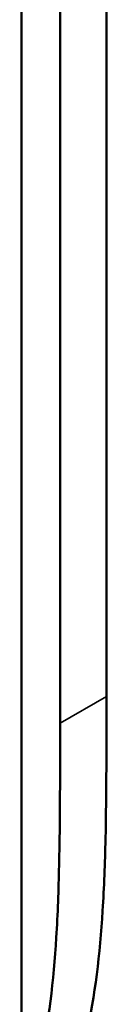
# Model space of a CAD drawing. Header units: millimetres. Extents: x 0 to 2239, y -60 to 841.
# Tile 128 of 161: x 1065.087 to 1066.06, y 215.15 to 226.418. Entities that reach past the tile are written whole.
import ezdxf

# ---------------------------------------------------------------- set-up
doc = ezdxf.new("R2010")
doc.units = ezdxf.units.MM
doc.layers.add('Sichtbar (ISO)', color=7, linetype='Continuous', lineweight=50)
doc.layers.add('Sichtbar schmal (ISO)', color=7, linetype='Continuous', lineweight=35)

msp = doc.modelspace()

# ---------------------------------------------------------------- linework, layer by layer
at = {"layer": 'Sichtbar (ISO)'}
for p, q in [((1065.087, 251.924), (1065.087, 186.298)), ((1066.059, 218.672), (1066.059, 246.372)), ((1065.528, 218.366), (1065.528, 246.066))]:
    msp.add_line(p, q, dxfattribs=at)
for points, knots in [([(1065.087, 213.145), (1065.295, 213.444), (1065.482, 213.77), (1065.626, 214.14), (1065.707, 214.349), (1065.774, 214.572), (1065.828, 214.805), (1065.93, 215.247), (1065.984, 215.726), (1066.015, 216.221), (1066.032, 216.492), (1066.042, 216.766), (1066.048, 217.043), (1066.06, 217.581), (1066.059, 218.127), (1066.059, 218.672)], [0.7551997, 0.7551997, 0.7551997, 0.7551997, 0.8116364, 0.8116364, 0.8116364, 0.843424, 0.843424, 0.843424, 0.9034672, 0.9034672, 0.9034672, 0.9362744, 0.9362744, 0.9362744, 1, 1, 1, 1]), ([(1065.528, 218.366), (1065.528, 217.821), (1065.529, 217.275), (1065.517, 216.737), (1065.511, 216.46), (1065.502, 216.185), (1065.485, 215.915), (1065.454, 215.42), (1065.4, 214.94), (1065.298, 214.499), (1065.244, 214.266), (1065.176, 214.043), (1065.095, 213.834), (1065.092, 213.827), (1065.089, 213.819), (1065.087, 213.812)], [0, 0, 0, 0, 0.0637256, 0.0637256, 0.0637256, 0.0965328, 0.0965328, 0.0965328, 0.156576, 0.156576, 0.156576, 0.1883636, 0.1883636, 0.1883636, 0.1895159, 0.1895159, 0.1895159, 0.1895159])]:
    msp.add_open_spline(points, degree=3, knots=knots, dxfattribs=at)
at = {"layer": 'Sichtbar schmal (ISO)'}
msp.add_line((1065.528, 218.366), (1066.059, 218.672), dxfattribs=at)

doc.saveas('drawing.dxf')
